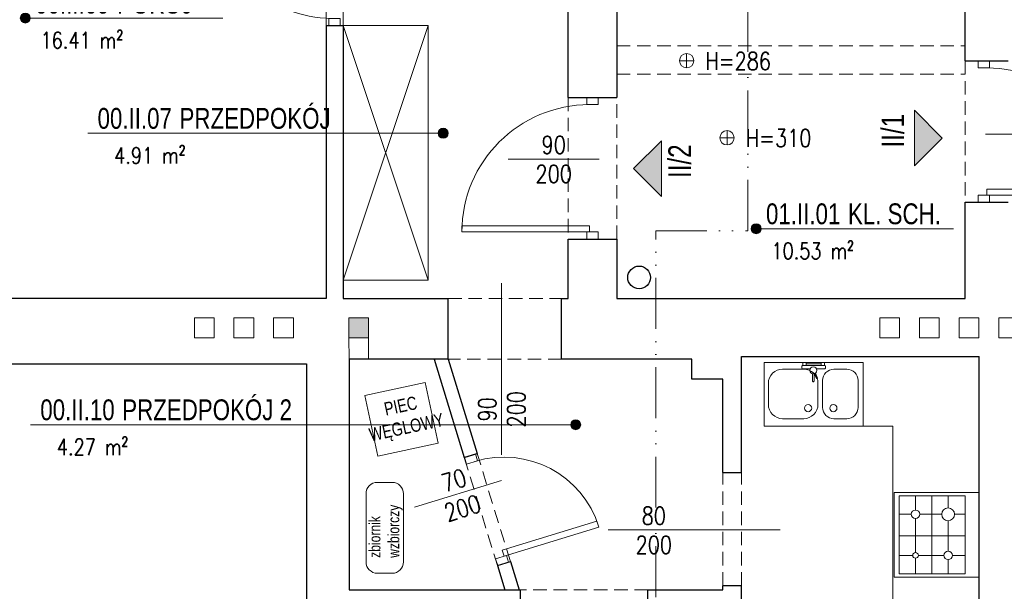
# Model space of a CAD drawing. Header units: millimetres. Extents: x 284606 to 628701, y -213781 to -93475.
# Tile 15 of 102: x 287657 to 288353, y -103683 to -103279. Entities that reach past the tile are written whole.
import ezdxf
from ezdxf.enums import TextEntityAlignment as Align

# ---------------------------------------------------------------- set-up
doc = ezdxf.new("R2010")
doc.units = ezdxf.units.MM
doc.linetypes.add('ACAD_ISO12W100', pattern=[21, 12, -3, 0, -3, 0, -3])
doc.linetypes.add('HIDDEN', pattern=[9.525, 6.35, -3.175])
doc.layers.get('0').update_dxf_attribs({"lineweight": 0})
for name, color, linetype, lineweight in [('!STR_Konstrukcja 0.30', 64, 'Continuous', 30), ('!STR_Opisy 0.09', 8, 'Continuous', 9), ('!STR_Przerywana 0.09', 8, 'HIDDEN', 9), ('!STR_Stolarka drzwiowa', 8, 'Continuous', 15), ('EKO Opisy 0.09', 8, 'Continuous', 9)]:
    doc.layers.add(name, color=color, linetype=linetype, lineweight=lineweight)
doc.layers.add('!STR_Wentylacja', color=7, linetype='Continuous', lineweight=15, true_color=0x3399ff)
doc.layers.add('EKO Wyposażenie', color=7, linetype='Continuous', lineweight=5, true_color=0x919191)
doc.layers.add('I__KANALIZACJA_SAN', color=7, linetype='KAN_SAN', true_color=0x753b00)
doc.styles.add('1_50', font='txt', dxfattribs={"width": 0.8})
doc.styles.add('AB_Arial', font='NirmalaS.ttf')
doc.styles.add('EKO 1-10', font='romans.shx', dxfattribs={"width": 0.8, "height": 15})
doc.styles.add('EKO 1-5', font='romans.shx', dxfattribs={"width": 0.8, "height": 10})
doc.styles.get("Standard").update_dxf_attribs({"font": 'calibri.ttf'})
doc.linetypes.add('KAN_SAN', pattern='A,20,-7,["KS",Standard,S=5,R=0,X=-5,Y=-2.5],-6', length=33)

# ---------------------------------------------------------------- blocks, each defined once
blk = doc.blocks.new('wysokosc2')
at = {"ltscale": 2}
for points in [[(-5.06, 0.04), (5.03, 0.04)], [(0, 5.1), (0, -5.1)]]:
    blk.add_lwpolyline(points, dxfattribs=at)
blk.add_circle((0, 0), 5.03, dxfattribs=at)
at = {"ltscale": 2, "style": 'EKO 1-5', "width": 0.8}
blk.add_attdef('WYS', (13.29, -6.01), '', height=12.5, dxfattribs=at)
blk = doc.blocks.new('NR MIESZ')
h = blk.add_hatch(color=256)
h.dxf.hatch_style = 1
h.paths.add_polyline_path([(-24.54, -24.54), (0, 0), (24.54, -24.54)])
blk.add_lwpolyline([(-24.54, -24.54), (0, 0), (24.54, -24.54), (-24.54, -24.54)])
at = {"ltscale": 1.5, "style": 'AB_Arial', "width": 0.8}
for p in [(-33.22, -50.58), (-33.22, -83)]:
    blk.add_attdef('NR_POM.', p, '', height=20, rotation=0, dxfattribs=at)
blk = doc.blocks.new('*U139')
at = {"layer": '!STR_Opisy 0.09', "linetype": 'Continuous'}
blk.add_line((38.49, 6.91), (38.49, -57.31), dxfattribs=at)
at = {"layer": '!STR_Stolarka drzwiowa'}
for points in [[(-5, 6.2), (0, 6.2), (0, -1.8), (-5, -1.8)], [(0, 0), (0, -80), (4.38, -80), (4.38, 0)], [(80, 6.2), (85, 6.2), (85, -1.8), (80, -1.8)]]:
    blk.add_lwpolyline(points, close=True, dxfattribs=at)
blk.add_arc((0, 0), 80, 270, 0, dxfattribs=at)
at = {"layer": '!STR_Opisy 0.09', "linetype": 'Continuous', "style": 'EKO 1-10', "width": 0.8}
blk.add_attdef('SZER', text='', height=12.5, rotation=90, dxfattribs=at).set_placement((38.49, -25.2), align=Align.BOTTOM_CENTER)
at = {"layer": '!STR_Opisy 0.09', "ltscale": 0.7, "style": 'EKO 1-10', "width": 0.8}
blk.add_attdef('WYS', text='', height=12.5, rotation=90, dxfattribs=at).set_placement((49.01, -25.2), align=Align.MIDDLE_CENTER)
blk = doc.blocks.new('*U148')
at = {"layer": '!STR_Opisy 0.09', "linetype": 'Continuous'}
blk.add_line((-51.51, 6.91), (-51.51, -57.31), dxfattribs=at)
at = {"layer": '!STR_Stolarka drzwiowa'}
for points in [[(-90, 6.2), (-95, 6.2), (-95, -1.8), (-90, -1.8)], [(0, 0), (0, -90), (-4.38, -90), (-4.38, 0)], [(5, 6.2), (0, 6.2), (0, -1.8), (5, -1.8)]]:
    blk.add_lwpolyline(points, close=True, dxfattribs=at)
blk.add_arc((0, 0), 90, 180, 270, dxfattribs=at)
at = {"layer": '!STR_Opisy 0.09', "linetype": 'Continuous', "style": 'EKO 1-10', "width": 0.8}
blk.add_attdef('SZER', text='', height=12.5, rotation=90, dxfattribs=at).set_placement((-51.51, -25.2), align=Align.BOTTOM_CENTER)
at = {"layer": '!STR_Opisy 0.09', "ltscale": 0.7, "style": 'EKO 1-10', "width": 0.8}
blk.add_attdef('WYS', text='', height=12.5, rotation=90, dxfattribs=at).set_placement((-40.99, -25.2), align=Align.MIDDLE_CENTER)
blk = doc.blocks.new('*U151')
at = {"layer": '!STR_Opisy 0.09', "linetype": 'Continuous'}
blk.add_line((-43.26, 63.3), (-43.26, -0.93), dxfattribs=at)
at = {"layer": '!STR_Stolarka drzwiowa'}
for points in [[(0, 0), (0, 90), (-4.38, 90), (-4.38, 0)], [(-90, -6.2), (-95, -6.2), (-95, 1.8), (-90, 1.8)], [(5, -6.2), (0, -6.2), (0, 1.8), (5, 1.8)]]:
    blk.add_lwpolyline(points, close=True, dxfattribs=at)
blk.add_arc((0, 0), 90, 90, 180, dxfattribs=at)
at = {"layer": '!STR_Opisy 0.09', "linetype": 'Continuous', "style": 'EKO 1-10', "width": 0.8}
blk.add_attdef('SZER', text='', height=12.5, rotation=90, dxfattribs=at).set_placement((-43.26, 31.18), align=Align.BOTTOM_CENTER)
at = {"layer": '!STR_Opisy 0.09', "ltscale": 0.7, "style": 'EKO 1-10', "width": 0.8}
blk.add_attdef('WYS', text='', height=12.5, rotation=90, dxfattribs=at).set_placement((-32.73, 31.18), align=Align.MIDDLE_CENTER)
blk = doc.blocks.new('*U100')
for p, q in [((0, -60), (0, 0)), ((0, 0), (60, 0)), ((10, -57.5), (10, -2.5)), ((10, -2.5), (56.5, -2.5)), ((22, -12.5), (22, -2.5)), ((33.5, -2.5), (33.5, -57.5)), ((45, -2.5), (45, -13.5)), ((56.5, -2.5), (56.5, -57.5)), ((60, 0), (60, -60)), ((10, -15.5), (19, -15.5)), ((22, -40), (22, -18.5)), ((25, -15.5), (43, -15.5)), ((45, -17.5), (45, -41.5)), ((47, -15.5), (56.5, -15.5)), ((10, -29.21), (56.5, -29.21)), ((17.5, -44.5), (10, -44.5)), ((42, -44.5), (26.5, -44.5)), ((45, -47.5), (45, -57.5)), ((56.5, -44.5), (48, -44.5)), ((22, -57.5), (22, -49)), ((5, -60), (0, -60)), ((60, -60), (5, -60)), ((5, -60), (5, -60)), ((56.5, -57.5), (10, -57.5))]:
    blk.add_line(p, q)
for centre, radius in [((22, -15.5), 3), ((45, -15.5), 2), ((22, -44.5), 4.5), ((45, -44.5), 3)]:
    blk.add_circle(centre, radius)
blk = doc.blocks.new('*U106')
blk.add_lwpolyline([(70, -45), (0, -45), (0, 0), (70, 0)], close=True)
for points in [[(20.65, -4.62), (11.65, -4.62, 0.414214), (3.65, -12.62), (3.65, -31.62, 0.414214), (11.65, -39.62), (20.65, -39.62, 0.414214), (28.65, -31.62), (28.65, -12.62, 0.414214)], [(41.98, -39.62), (56.98, -39.62, 0.414214), (66.98, -29.62), (66.98, -14.62, 0.414214), (56.98, -4.62), (41.98, -4.62, 0.414214), (31.98, -14.62), (31.98, -29.62, 0.414214)]]:
    blk.add_lwpolyline(points, format="xyb", close=True)
for centre in [(21.08, -32.13), (38.92, -32.13)]:
    blk.add_circle(centre, 2.54)
blk = doc.blocks.new('*U107')
for p, q in [((-4.86, 7.5), (-4.56, 1.8)), ((-2.89, 8.1), (-4.39, 8.02)), ((-0.37, 7.74), (-2.37, 7.63)), ((-1.54, -7.85), (-2.37, 7.63)), ((-2.37, 7.63), (-2.23, 5.14)), ((-0.23, 5.24), (-0.37, 7.74)), ((-11.09, 2.16), (-11.56, 1.63)), ((-11.56, 1.63), (-7.9, -0.12)), ((-7.56, 0.78), (-11.09, 2.16)), ((-2.23, 5.14), (-0.23, 5.24)), ((-0.67, -5.3), (-1.23, 5.19)), ((-13.44, -0.72), (-13.41, -1.22)), ((-7.96, -0.18), (-13.2, -0.46)), ((-13.15, -1.46), (-7.9, -1.18)), ((-4.31, -2.78), (-4.03, -7.98)), ((0.33, -5.24), (-1.67, -5.35)), ((-1.67, -5.35), (-1.54, -7.85)), ((0.46, -7.74), (0.33, -5.24)), ((-3.51, -8.45), (-2.01, -8.37)), ((-1.54, -7.85), (0.46, -7.74))]:
    blk.add_line(p, q)
blk.add_circle((-5.43, -0.54), 2.5)
for centre, radius, start, end in [((-4.36, 7.53), 0.5, 93.05823, 183.05823), ((-2.86, 7.61), 0.5, 3.05823, 93.05823), ((-13.19, -0.71), 0.25, 93.05823, 183.05823), ((-13.16, -1.21), 0.25, 183.05823, 273.05823), ((-3.54, -7.95), 0.5, 183.05823, 273.05823), ((-2.04, -7.87), 0.5, 273.05823, 3.05823)]:
    blk.add_arc(centre, radius, start, end)
blk = doc.blocks.new('PIEC KAFLOWY')
at = {"layer": 'EKO Wyposażenie'}
blk.add_lwpolyline([(12.48, -14.75), (73.23, -14.75), (73.23, -75.5), (12.48, -75.5)], close=True, dxfattribs=at)
at = {"layer": 'EKO Wyposażenie', "insert": (33.88, -25.41), "char_height": 19.5, "attachment_point": 1, "style": '1_50'}
blk.add_mtext_dynamic_manual_height_columns('\\pi-5.3249;{\\H0.66667x;PIEC \\P\\pi-25.002;WĘGLOWY}', width=18.2471, gutter_width=12.5, heights=[0], dxfattribs=at)
blk = doc.blocks.new('zbiornik zbiorczy')
at = {"layer": 'EKO Wyposażenie'}
for p, q in [((8, 13.24), (56.23, 13.24)), ((0, -5.24), (0, 5.24)), ((64.23, 5.24), (64.23, -5.24)), ((56.23, -13.24), (8, -13.24))]:
    blk.add_line(p, q, dxfattribs=at)
for centre, start, end in [((8, 5.24), 90, 180), ((56.23, 5.24), 0, 90), ((8, -5.24), 180, 270), ((56.23, -5.24), 270, 0)]:
    blk.add_arc(centre, 8, start, end, dxfattribs=at)
at = {"layer": 'EKO Wyposażenie', "insert": (10.89, 11.09), "char_height": 8, "attachment_point": 1, "style": '1_50'}
blk.add_mtext_dynamic_manual_height_columns('\\A1;zbiornik \\Pwzbiorczy', width=2231.7249, gutter_width=453.61, heights=[120.44], dxfattribs=at)
blk = doc.blocks.new('*U121')
at = {"layer": '!STR_Opisy 0.09', "linetype": 'Continuous'}
blk.add_line((0, -153.49), (0, -32.16), dxfattribs=at)
at = {"layer": '!STR_Opisy 0.09', "linetype": 'Continuous', "style": 'EKO 1-5', "width": 0.8}
blk.add_attdef('HP=', (50.53, 21.53), '', height=12.5, rotation=180, dxfattribs=at)
at = {"layer": '!STR_Opisy 0.09', "ltscale": 0.7, "style": 'EKO 1-5', "width": 0.8}
blk.add_attdef('WYS', text='', height=12.5, rotation=270, dxfattribs=at).set_placement((-10.53, -121.38), align=Align.MIDDLE_CENTER)
at = {"layer": '!STR_Opisy 0.09', "linetype": 'Continuous', "style": 'EKO 1-5', "width": 0.8}
blk.add_attdef('SZER', text='', height=12.5, rotation=270, dxfattribs=at).set_placement((0, -121.38), align=Align.BOTTOM_CENTER)
blk = doc.blocks.new('*U258')
at = {"layer": '!STR_Opisy 0.09', "linetype": 'Continuous'}
blk.add_line((-51.58, 13.98), (-51.58, -50.25), dxfattribs=at)
at = {"layer": '!STR_Stolarka drzwiowa'}
for points in [[(0, 0), (0, 70), (-4.38, 70), (-4.38, 0)], [(-70, -6.2), (-75, -6.2), (-75, 1.8), (-70, 1.8)], [(5, -6.2), (0, -6.2), (0, 1.8), (5, 1.8)]]:
    blk.add_lwpolyline(points, close=True, dxfattribs=at)
blk.add_arc((0, 0), 70, 90, 180, dxfattribs=at)
at = {"layer": '!STR_Opisy 0.09', "linetype": 'Continuous', "style": 'EKO 1-10', "width": 0.8}
blk.add_attdef('SZER', text='', height=12.5, rotation=90, dxfattribs=at).set_placement((-51.58, -18.13), align=Align.BOTTOM_CENTER)
at = {"layer": '!STR_Opisy 0.09', "ltscale": 0.7, "style": 'EKO 1-10', "width": 0.8}
blk.add_attdef('WYS', text='', height=12.5, rotation=90, dxfattribs=at).set_placement((-41.05, -18.13), align=Align.MIDDLE_CENTER)
blk = doc.blocks.new('*U459')
at = {"ltscale": 0.3}
blk.add_hatch(color=256, dxfattribs=at).paths.add_polyline_path([(-0.91, 50, 1), (6.82, 50, 1)])
at = {"ltscale": 1.5}
blk.add_line((17.59, 50), (154.57, 50), dxfattribs=at)
at = {"ltscale": 0.3}
blk.add_lwpolyline([(17.59, 50), (2.95, 50)], dxfattribs=at)
blk.add_circle((2.95, 50), 3.86, dxfattribs=at)
at = {"ltscale": 1.5, "width": 0.8}
for tag, p, height, style in [('NR_POM.', (10.51, 53.45), 16, 'AB_Arial'), ('NAZWA_POMIESZCZENIA', (66.91, 53.45), 16, 'AB_Arial'), ('POSADZKA', (9.08, 4), 12.5, 'EKO 1-5')]:
    blk.add_attdef(tag, p, '', height=height, rotation=0, dxfattribs=dict(at, style=style))
at = {"ltscale": 1.5, "style": 'EKO 1-5', "width": 0.8}
blk.add_attdef('POWIERZCHNIA', text='', height=12.5, rotation=0, dxfattribs=at).set_placement((78.06, 22.91), align=Align.BOTTOM_RIGHT)
blk = doc.blocks.new('*U465')
at = {"ltscale": 0.3}
blk.add_hatch(color=256, dxfattribs=at).paths.add_polyline_path([(271.9, 50, 1), (279.63, 50, 1)])
at = {"ltscale": 1.5}
blk.add_line((17.59, 50), (275.76, 50), dxfattribs=at)
at = {"ltscale": 0.3}
blk.add_lwpolyline([(17.59, 50), (2.95, 50)], dxfattribs=at)
blk.add_circle((275.76, 50), 3.86, dxfattribs=at)
at = {"ltscale": 1.5, "width": 0.8}
for tag, p, height, style in [('NR_POM.', (10.51, 53.45), 16, 'AB_Arial'), ('NAZWA_POMIESZCZENIA', (66.91, 53.45), 16, 'AB_Arial'), ('POSADZKA', (9.08, 4), 12.5, 'EKO 1-5')]:
    blk.add_attdef(tag, p, '', height=height, rotation=0, dxfattribs=dict(at, style=style))
at = {"ltscale": 1.5, "style": 'EKO 1-5', "width": 0.8}
blk.add_attdef('POWIERZCHNIA', text='', height=12.5, rotation=0, dxfattribs=at).set_placement((78.06, 22.91), align=Align.BOTTOM_RIGHT)
blk = doc.blocks.new('*U466')
at = {"ltscale": 0.3}
blk.add_hatch(color=256, dxfattribs=at).paths.add_polyline_path([(417.63, 50, 1), (425.36, 50, 1)])
at = {"ltscale": 1.5}
blk.add_line((17.59, 50), (421.49, 50), dxfattribs=at)
at = {"ltscale": 0.3}
blk.add_lwpolyline([(17.59, 50), (2.95, 50)], dxfattribs=at)
blk.add_circle((421.49, 50), 3.86, dxfattribs=at)
at = {"ltscale": 1.5, "width": 0.8}
for tag, p, height, style in [('NR_POM.', (10.51, 53.45), 16, 'AB_Arial'), ('NAZWA_POMIESZCZENIA', (66.91, 53.45), 16, 'AB_Arial'), ('POSADZKA', (9.08, 4), 12.5, 'EKO 1-5')]:
    blk.add_attdef(tag, p, '', height=height, rotation=0, dxfattribs=dict(at, style=style))
at = {"ltscale": 1.5, "style": 'EKO 1-5', "width": 0.8}
blk.add_attdef('POWIERZCHNIA', text='', height=12.5, rotation=0, dxfattribs=at).set_placement((78.06, 22.91), align=Align.BOTTOM_RIGHT)

msp = doc.modelspace()

# ---------------------------------------------------------------- hatches: boundary and pattern name
at = {"layer": '!STR_Wentylacja', "ltscale": 1.5}
h = msp.add_hatch(color=8, dxfattribs=at)
h.dxf.hatch_style = 1
h.paths.add_polyline_path([(287903.72, -103489.94), (287889.72, -103489.94), (287889.72, -103503.94), (287903.72, -103503.94)])

# ---------------------------------------------------------------- linework, layer by layer
at = {"layer": '!STR_Konstrukcja 0.30', "color": 8, "ltscale": 1.5}
for p, q in [((287873.73, -103283.19), (287885.73, -103283.19)), ((288325.04, -103308.19), (288355.38, -103308.19)), ((288044.73, -103334.19), (288079.04, -103334.19)), ((288325.04, -103408.19), (288355.38, -103408.19)), ((288044.73, -103434.19), (288079.04, -103434.19)), ((287960.04, -103519.19), (287960.04, -103476.19)), ((288040.04, -103519.19), (288040.04, -103476.19)), ((288154.04, -103599.19), (288154.04, -103533.19)), ((288167.04, -103599.19), (288167.04, -103533.19)), ((287971.3, -103588.5), (287980.44, -103585.69)), ((288154.04, -103599.19), (288167.04, -103599.19)), ((287994.77, -103664.98), (288003.91, -103662.18)), ((288011.04, -103694.19), (288011.04, -103682.19)), ((288101.04, -103694.19), (288101.04, -103682.19))]:
    msp.add_line(p, q, dxfattribs=at)
for points in [[(287873.73, -103283.19), (287873.73, -103476.19), (287558.73, -103476.19), (287558.73, -102955.19), (287744.73, -102955.19)], [(288140.04, -102955.19), (288079.04, -102955.19), (288079.04, -103334.19)], [(288325.04, -103308.19), (288325.04, -102955.19), (288274.04, -102955.19)], [(288044.73, -103334.19), (288044.73, -103167.19), (287965.73, -103167.19)], [(287885.73, -103283.19), (287885.73, -103476.19), (287960.04, -103476.19)], [(288079.04, -103434.19), (288079.04, -103476.19), (288325.04, -103476.19), (288325.04, -103408.19)], [(288040.04, -103476.19), (288044.73, -103476.19), (288044.73, -103434.19)], [(287960.04, -103519.19), (287890.04, -103519.19), (287890.04, -103682.19), (288011.04, -103682.19)], [(287950.04, -103519.19), (287971.3, -103588.5)], [(287960.04, -103519.19), (287980.44, -103585.69)], [(288132.04, -103519.19), (288040.04, -103519.19)], [(288154.04, -103533.19), (288132.04, -103533.19), (288132.04, -103519.19)], [(288167.04, -103533.19), (288167.04, -103517.19), (288335.04, -103517.19)], [(288350.04, -103702.19), (288335.04, -103702.19), (288335.04, -103517.19)], [(287523.04, -103522.5), (287860.04, -103522.5), (287860.04, -104026.19), (287804.42, -104026.19)], [(287994.77, -103664.98), (288000.04, -103682.19)], [(288003.91, -103662.18), (288010.04, -103682.19)], [(288101.04, -103682.19), (288154.04, -103682.19), (288154.04, -103679.19)], [(288167.04, -103693.19), (288167.04, -103693.19), (288167.04, -103679.19), (288154.04, -103679.19)]]:
    msp.add_lwpolyline(points, dxfattribs=at)
at = {"layer": '!STR_Przerywana 0.09', "color": 8, "ltscale": 1.5}
for p, q in [((287873.73, -103283.19), (287873.73, -103193.19)), ((287885.73, -103283.19), (287885.73, -103193.19)), ((288079.04, -103297.63), (288325.04, -103297.63)), ((288325.04, -103308.19), (288325.04, -103408.19)), ((288079.04, -103317.63), (288325.04, -103317.63)), ((288044.73, -103334.19), (288044.73, -103434.19)), ((288079.04, -103434.19), (288079.04, -103334.19)), ((287960.04, -103476.19), (288040.04, -103476.19)), ((288040.04, -103519.19), (287960.04, -103519.19)), ((287971.3, -103588.5), (287994.77, -103664.98)), ((288003.91, -103662.18), (287980.44, -103585.69)), ((288154.04, -103679.19), (288154.04, -103599.19)), ((288167.04, -103679.19), (288167.04, -103599.19)), ((288101.04, -103682.19), (288011.04, -103682.19))]:
    msp.add_line(p, q, dxfattribs=at)
at = {"layer": '!STR_Wentylacja', "color": 8, "ltscale": 1.5}
for p, q in [((287889.72, -103503.94), (287890.04, -103519.19)), ((287903.72, -103503.94), (287903.72, -103519.19))]:
    msp.add_line(p, q, dxfattribs=at)
for points in [[(287780.72, -103489.94), (287780.72, -103503.94), (287794.72, -103503.94), (287794.72, -103489.94)], [(287808.72, -103489.94), (287808.72, -103503.94), (287822.72, -103503.94), (287822.72, -103489.94)], [(287836.72, -103489.94), (287836.72, -103503.94), (287850.72, -103503.94), (287850.72, -103489.94)], [(287889.72, -103489.94), (287889.72, -103503.94), (287903.72, -103503.94), (287903.72, -103489.94)], [(288264.76, -103489.94), (288264.76, -103503.94), (288278.76, -103503.94), (288278.76, -103489.94)], [(288292.76, -103489.94), (288292.76, -103503.94), (288306.76, -103503.94), (288306.76, -103489.94)], [(288320.76, -103489.94), (288320.76, -103503.94), (288334.76, -103503.94), (288334.76, -103489.94)], [(288348.76, -103489.94), (288348.76, -103503.94), (288362.76, -103503.94), (288362.76, -103489.94)]]:
    msp.add_lwpolyline(points, close=True, dxfattribs=at)
at = {"layer": 'EKO Opisy 0.09', "color": 8, "linetype": 'ACAD_ISO12W100', "ltscale": 3}
msp.add_lwpolyline([(288106.64, -104319.25), (288106.64, -103428.3), (288171.64, -103428.3), (288171.64, -102648.2)], dxfattribs=at)
at = {"layer": 'EKO Wyposażenie', "color": 8}
msp.add_lwpolyline([(287885.73, -103283.19), (287945.73, -103283.19), (287945.73, -103463.19), (287885.73, -103463.19)], close=True, dxfattribs=at)
for points in [[(287945.73, -103283.19), (287885.73, -103463.19)], [(287945.73, -103463.19), (287885.73, -103283.19)]]:
    msp.add_lwpolyline(points, dxfattribs=at)
at = {"layer": 'EKO Wyposażenie', "color": 8, "ltscale": 0.3}
msp.add_lwpolyline([(288253.08, -103566.55), (288274.01, -103566.55), (288274.01, -103739.62), (288290.19, -103739.62), (288290.19, -103956.09), (288350.04, -103956.09)], dxfattribs=at)
at = {"layer": 'I__KANALIZACJA_SAN', "color": 8, "lineweight": 30}
msp.add_circle((288094.81, -103461.31), 8.01, dxfattribs=at)

# ---------------------------------------------------------------- block references
at = {"layer": '!STR_Konstrukcja 0.30', "color": 8, "ltscale": 1.5}
ref = msp.add_blockref('*U121', (287997.58, -103433.18), dxfattribs=dict(at, xscale=-1))
ref.add_attrib('SZER', '90', dxfattribs={"layer": '!STR_Opisy 0.09', "linetype": 'Continuous', "height": 12.5, "rotation": 90, "style": 'EKO 1-5', "width": 0.8}).set_placement((287997.58, -103554.56), align=Align.BOTTOM_CENTER)
ref.add_attrib('WYS', '200', dxfattribs={"layer": '!STR_Opisy 0.09', "ltscale": 0.7, "height": 12.5, "rotation": 90, "style": 'EKO 1-5', "width": 0.8}).set_placement((288008.11, -103554.56), align=Align.MIDDLE_CENTER)
at = {"layer": '!STR_Konstrukcja 0.30', "color": 8, "ltscale": 1.5, "xscale": 0.7200000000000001, "yscale": 0.7200000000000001, "zscale": 0.7200000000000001, "rotation": 12.08293995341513}
msp.add_blockref('PIEC KAFLOWY', (287890.04, -103536.35), dxfattribs=at)
at = {"layer": '!STR_Konstrukcja 0.30', "color": 8, "ltscale": 1.5, "rotation": 90}
msp.add_blockref('zbiornik zbiorczy', (287915.19, -103670.41), dxfattribs=at)
at = {"layer": '!STR_Konstrukcja 0.30', "color": 8, "ltscale": 1.5}
ref = msp.add_blockref('*U121', (288226.55, -103639.82), dxfattribs=dict(at, xscale=-1, rotation=270))
ref.add_attrib('SZER', '80', dxfattribs={"layer": '!STR_Opisy 0.09', "linetype": 'Continuous', "height": 12.5, "style": 'EKO 1-5', "width": 0.8}).set_placement((288105.17, -103639.82), align=Align.BOTTOM_CENTER)
ref.add_attrib('WYS', '200', dxfattribs={"layer": '!STR_Opisy 0.09', "ltscale": 0.7, "height": 12.5, "style": 'EKO 1-5', "width": 0.8}).set_placement((288105.17, -103650.34), align=Align.MIDDLE_CENTER)
at = {"layer": '!STR_Opisy 0.09', "color": 8}
ref = msp.add_blockref('*U459', (287658.63, -103323.96), dxfattribs=dict(at, xscale=0.9199999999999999, yscale=0.9199999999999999, zscale=0.9199999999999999))
ref.add_attrib('NAZWA_POM', 'POKÓJ', (287726.18, -103274.79), dxfattribs={"layer": '0', "ltscale": 1.5, "height": 14.72, "rotation": 0, "style": 'AB_Arial', "width": 0.8})
ref.add_attrib('NUMER_POM', '00.II.09', (287668.31, -103274.79), dxfattribs={"layer": '0', "ltscale": 1.5, "height": 14.72, "rotation": 0, "style": 'AB_Arial', "width": 0.8})
ref.add_attrib('R-SURF', '16.41 m²', dxfattribs={"layer": '0', "ltscale": 1.5, "height": 11.5, "rotation": 0, "style": 'EKO 1-5', "width": 0.8}).set_placement((287730.45, -103302.89), align=Align.BOTTOM_RIGHT)
ref = msp.add_blockref('wysokosc2', (288128.38, -103308.1), dxfattribs=dict(at, xscale=-1, rotation=180))
ref.add_attrib('WYS', 'H=286', (288141.67, -103314.6), dxfattribs={"layer": '0', "ltscale": 2, "height": 12.5, "style": 'EKO 1-5', "width": 0.8})
ref = msp.add_blockref('*U465', (287702.7, -103405.41), dxfattribs=dict(at, xscale=0.9199999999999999, yscale=0.9199999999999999, zscale=0.9199999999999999))
ref.add_attrib('NAZWA_POM', 'PRZEDPOKÓJ', (287770.24, -103356.24), dxfattribs={"layer": '0', "ltscale": 1.5, "height": 14.72, "rotation": 0, "style": 'AB_Arial', "width": 0.8})
ref.add_attrib('NUMER_POM', '00.II.07', (287712.37, -103356.24), dxfattribs={"layer": '0', "ltscale": 1.5, "height": 14.72, "rotation": 0, "style": 'AB_Arial', "width": 0.8})
ref.add_attrib('R-SURF', '4.91 m²', dxfattribs={"layer": '0', "ltscale": 1.5, "height": 11.5, "rotation": 0, "style": 'EKO 1-5', "width": 0.8}).set_placement((287774.51, -103384.34), align=Align.BOTTOM_RIGHT)
ref = msp.add_blockref('NR MIESZ', (288308.85, -103362.83), dxfattribs=dict(at, xscale=-0.8, yscale=0.8, zscale=0.8, rotation=270))
ref.add_attrib('NR_POM.', 'II/1', (288281.99, -103369.52), dxfattribs={"layer": '0', "ltscale": 1.5, "height": 16, "rotation": 90, "style": 'AB_Arial', "width": 0.8})
ref = msp.add_blockref('wysokosc2', (288156.9, -103362.6), dxfattribs=dict(at, xscale=-1, rotation=180))
ref.add_attrib('WYS', 'H=310', (288170.19, -103369.09), dxfattribs={"layer": '0', "ltscale": 2, "height": 12.5, "style": 'EKO 1-5', "width": 0.8})
ref = msp.add_blockref('NR MIESZ', (288090.88, -103384.37), dxfattribs=dict(at, xscale=0.8, yscale=0.8, zscale=0.8, rotation=90.00000000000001))
ref.add_attrib('NR_POM.', 'II/2', (288131.44, -103391.05), dxfattribs={"layer": '0', "ltscale": 1.5, "height": 16, "rotation": 90, "style": 'AB_Arial', "width": 0.8})
ref = msp.add_blockref('*U459', (288174.74, -103472.87), dxfattribs=dict(at, xscale=0.9199999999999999, yscale=0.9199999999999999, zscale=0.9199999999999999))
ref.add_attrib('NAZWA_POM', 'KL. SCH.', (288242.28, -103423.7), dxfattribs={"layer": '0', "ltscale": 1.5, "height": 14.72, "rotation": 0, "style": 'AB_Arial', "width": 0.8})
ref.add_attrib('NUMER_POM', '01.II.01', (288184.41, -103423.7), dxfattribs={"layer": '0', "ltscale": 1.5, "height": 14.72, "rotation": 0, "style": 'AB_Arial', "width": 0.8})
ref.add_attrib('R-SURF', '10.53 m²', dxfattribs={"layer": '0', "ltscale": 1.5, "height": 11.5, "rotation": 0, "style": 'EKO 1-5', "width": 0.8}).set_placement((288246.55, -103451.8), align=Align.BOTTOM_RIGHT)
ref = msp.add_blockref('*U466', (287662.26, -103611.41), dxfattribs=dict(at, xscale=0.9199999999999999, yscale=0.9199999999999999, zscale=0.9199999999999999))
ref.add_attrib('NAZWA_POM', 'PRZEDPOKÓJ 2', (287729.8, -103562.24), dxfattribs={"layer": '0', "ltscale": 1.5, "height": 14.72, "rotation": 0, "style": 'AB_Arial', "width": 0.8})
ref.add_attrib('NUMER_POM', '00.II.10', (287671.93, -103562.24), dxfattribs={"layer": '0', "ltscale": 1.5, "height": 14.72, "rotation": 0, "style": 'AB_Arial', "width": 0.8})
ref.add_attrib('R-SURF', '4.27 m²', dxfattribs={"layer": '0', "ltscale": 1.5, "height": 11.5, "rotation": 0, "style": 'EKO 1-5', "width": 0.8}).set_placement((287734.07, -103590.34), align=Align.BOTTOM_RIGHT)
at = {"layer": '!STR_Stolarka drzwiowa', "color": 8, "ltscale": 0.3}
for name, p, rotation, values in [('*U139', (287877.53, -103198.19), 270, {'WYS': '200', 'SZER': '80'}), ('*U151', (288340.42, -103403.19), 270, {'WYS': '200', 'SZER': '90'}), ('*U148', (288059.69, -103429.19), 270, {'WYS': '200', 'SZER': '90'}), ('*U258', (287999.43, -103658.32), 287.0533147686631, {'WYS': '200', 'SZER': '70'})]:
    msp.add_blockref(name, p, dxfattribs=dict(at, rotation=rotation)).add_auto_attribs(values)
at = {"layer": 'EKO Wyposażenie', "color": 8, "ltscale": 0.3, "xscale": -1}
msp.add_blockref('*U106', (288253.08, -103521.55), dxfattribs=at)
at = {"layer": 'EKO Wyposażenie', "color": 8, "xscale": -1, "rotation": 273.0582290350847}
msp.add_blockref('*U107', (288218.08, -103521.55), dxfattribs=at)
at = {"layer": 'EKO Wyposażenie', "color": 8, "rotation": 180}
msp.add_blockref('*U100', (288335.04, -103673.25), dxfattribs=at)

doc.saveas('drawing.dxf')
